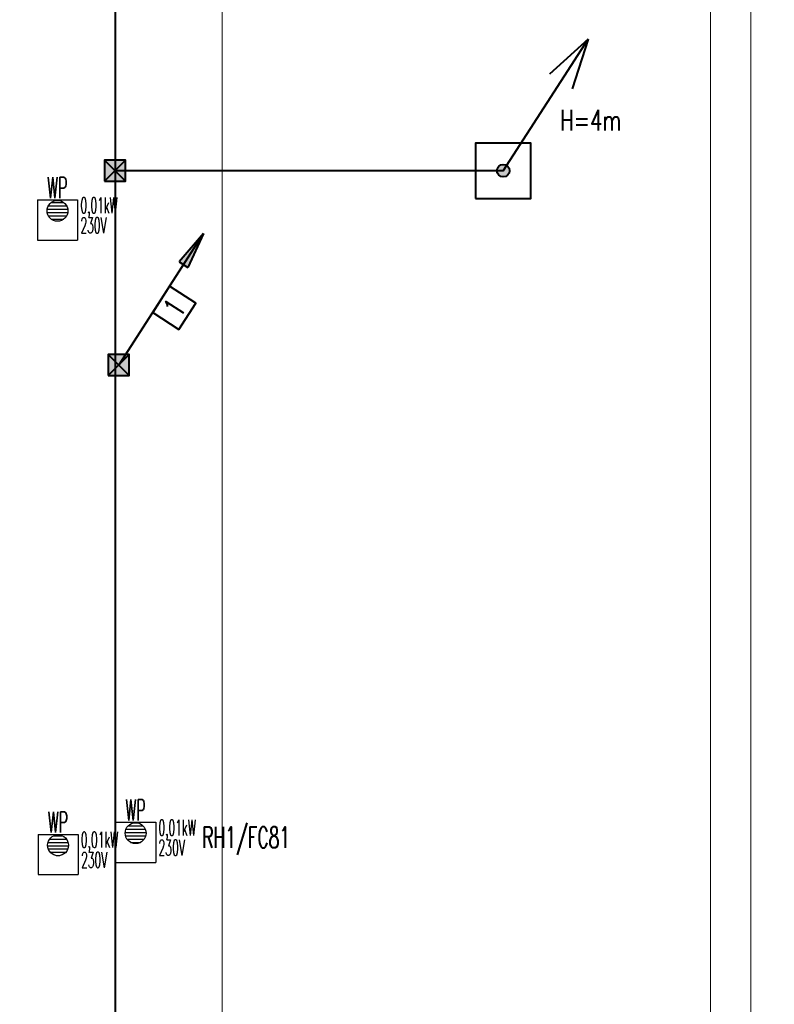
# Model space of a CAD drawing. Header units: millimetres. Extents: x -7955266 to 72030, y -46136 to 9299934.
# Tile 138 of 203: x -5103249 to -5088787, y 6562457 to 6581318. Entities that reach past the tile are written whole.
import ezdxf
from ezdxf.enums import TextEntityAlignment as Align

# ---------------------------------------------------------------- set-up
doc = ezdxf.new("R2010")
doc.units = ezdxf.units.MM
doc.header["$LTSCALE"] = 10
for name, color, linetype, lineweight in [('!XREF', 8, 'Continuous', 5), ('BMS_urzadzenia_nr_obw_magistrala', 140, 'Continuous', 13), ('BMS_urzadzenia_WE_WY', 30, 'Continuous', 20), ('IE_ATRYBUTY_ BLOCK_1', 7, 'Continuous', 25), ('IE_ATRYBUTY_ BLOCK_2', 7, 'Continuous', 18), ('IE_urzadzenia', 30, 'Continuous', 25), ('IE_urzadzenia_nr_obw', 94, 'Continuous', 20), ('IE_zwody', 140, 'Continuous', 40), ('XREF_E_PRZ24002_rzut dachu$0$0-DACH-ISTN', 8, 'Continuous', 5), ('XREF_E_PRZ24002_rzut dachu$0$DO-HALA-WYMIAR', 8, 'Continuous', 5)]:
    doc.layers.add(name, color=color, linetype=linetype, lineweight=lineweight)
doc.styles.add('ROMANS', font='romans.shx', dxfattribs={"width": 0.8})
doc.styles.add('XREF_E_PRZ24002_rzut dachu$0$CP_ATTR', font='ROMANS.SHX')
doc.styles.add('XREF_E_PRZ24002_rzut dachu$0$ROMANS', font='romans.shx', dxfattribs={"width": 0.8})
doc.dimstyles.new('XREF_E_PRZ24002_rzut dachu$0$STANDARD', dxfattribs={"dimscale": 1.4, "dimtxt": 21, "dimasz": 0.5, "dimexe": 0.2, "dimexo": 0.1, "dimgap": 6, "dimtad": 1, "dimdec": 1, "dimrnd": 0.5, "dimzin": 12, "dimdsep": 46, "dimtxsty": 'XREF_E_PRZ24002_rzut dachu$0$ROMANS', "dimblk1": 'XREF_E_PRZ24002_rzut dachu$0$Q', "dimblk2": 'XREF_E_PRZ24002_rzut dachu$0$Q', "dimsah": 1, "dimcen": 0.5, "dimse1": 1, "dimse2": 1, "dimclrd": 8, "dimclre": 8, "dimclrt": 7, "dimadec": 0, "dimazin": 0, "dimtfac": 1, "dimtdec": 1, "dimtix": 1, "dimtmove": 2, "dimatfit": 3, "dimldrblk": 'XREF_E_PRZ24002_rzut dachu$0$Q', "dimfxl": 1, "dimtolj": 1, "dimtzin": 12, "dimarcsym": 0})

# ---------------------------------------------------------------- blocks, each defined once
blk = doc.blocks.new('XREF_E_PRZ24002_rzut dachu$0$Q')
for p, q in [((0, 19.99999999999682), (0, -20.00000000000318)), ((10.60660171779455, 10.60660171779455), (-10.60660171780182, -10.60660171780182))]:
    blk.add_line(p, q)
blk = doc.blocks.new('*D270')
at = {"layer": 'XREF_E_PRZ24002_rzut dachu$0$DO-HALA-WYMIAR', "color": 8, "lineweight": -2, "transparency": 16777216}
blk.add_line((-268247.3739348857, 259090.3301437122), (-268247.3739348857, 268362.3302934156), dxfattribs=at)
at = {"layer": 'XREF_E_PRZ24002_rzut dachu$0$DO-HALA-WYMIAR', "color": 8, "linetype": 'ByBlock', "lineweight": -2, "transparency": 16777216}
for p, rotation in [((-268247.3739348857, 268363.3302934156), 90), ((-268247.3739348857, 259089.3301437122), 270)]:
    blk.add_blockref('XREF_E_PRZ24002_rzut dachu$0$Q', p, dxfattribs=dict(at, rotation=rotation))
at = {"layer": 'XREF_E_PRZ24002_rzut dachu$0$DO-HALA-WYMIAR', "color": 7, "transparency": 16777216, "insert": (-268280.3739348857, 263726.3302185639), "char_height": 42, "attachment_point": 5, "rotation": 90, "style": 'XREF_E_PRZ24002_rzut dachu$0$ROMANS'}
blk.add_mtext('\\A1;9274', dxfattribs=at)
blk = doc.blocks.new('*D385')
at = {"layer": 'XREF_E_PRZ24002_rzut dachu$0$DO-HALA-WYMIAR', "color": 8, "lineweight": -2, "transparency": 16777216}
blk.add_line((-267234.4612399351, 259501.3300992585), (-267234.4612399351, 267907.3302934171), dxfattribs=at)
at = {"layer": 'XREF_E_PRZ24002_rzut dachu$0$DO-HALA-WYMIAR', "color": 8, "linetype": 'ByBlock', "lineweight": -2, "transparency": 16777216}
for p, rotation in [((-267234.4612399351, 267908.3302934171), 90), ((-267234.4612399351, 259500.3300992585), 270)]:
    blk.add_blockref('XREF_E_PRZ24002_rzut dachu$0$Q', p, dxfattribs=dict(at, rotation=rotation))
at = {"layer": 'XREF_E_PRZ24002_rzut dachu$0$DO-HALA-WYMIAR', "color": 7, "transparency": 16777216, "insert": (-267267.4612399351, 263704.3301963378), "char_height": 42, "attachment_point": 5, "rotation": 90, "style": 'XREF_E_PRZ24002_rzut dachu$0$ROMANS'}
blk.add_mtext('\\A1;8408', dxfattribs=at)
blk = doc.blocks.new('*D386')
at = {"layer": 'XREF_E_PRZ24002_rzut dachu$0$DO-HALA-WYMIAR', "color": 8, "lineweight": -2, "transparency": 16777216}
blk.add_line((-267311.9354541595, 259493.3300994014), (-267311.9354541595, 267915.3302934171), dxfattribs=at)
at = {"layer": 'XREF_E_PRZ24002_rzut dachu$0$DO-HALA-WYMIAR', "color": 8, "linetype": 'ByBlock', "lineweight": -2, "transparency": 16777216}
for p, rotation in [((-267311.9354541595, 267916.3302934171), 90), ((-267311.9354541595, 259492.3300994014), 270)]:
    blk.add_blockref('XREF_E_PRZ24002_rzut dachu$0$Q', p, dxfattribs=dict(at, rotation=rotation))
at = {"layer": 'XREF_E_PRZ24002_rzut dachu$0$DO-HALA-WYMIAR', "color": 7, "transparency": 16777216, "insert": (-267344.9354541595, 263704.3301964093), "char_height": 42, "attachment_point": 5, "rotation": 90, "style": 'XREF_E_PRZ24002_rzut dachu$0$ROMANS'}
blk.add_mtext('\\A1;8424', dxfattribs=at)
blk = doc.blocks.new('urzadzenie_wpust dachowy')
h = blk.add_hatch()
h.set_pattern_fill('ANSI31', color=256, scale=10, angle=315, style=0)
h.set_pattern_definition([(0, (2.509104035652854e-14, -297.4502871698), (1.06581410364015e-14, 31.75), [])])
edge = h.paths.add_edge_path()
edge.add_arc((-0.6406207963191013, -104.321014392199), 100, 0, 360)
for p, q in [((-191.9349323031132, 0), (191.9349323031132, 0)), ((-191.9349323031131, 0), (-191.9349323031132, -384)), ((191.9349323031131, 0), (191.9349323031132, -384)), ((-191.9349323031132, -384), (191.9349323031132, -384))]:
    blk.add_line(p, q)
blk.add_circle((-0.6406207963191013, -104.321014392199), 100)
at = {"layer": 'BMS_urzadzenia_nr_obw_magistrala', "style": 'ROMANS', "width": 0.5, "flags": 8}
blk.add_attdef('ADR_BMS', (238.6098668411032, -152.5362144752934), '', height=150, dxfattribs=at)
at = {"layer": 'BMS_urzadzenia_WE_WY', "style": 'ROMANS', "width": 0.5, "flags": 8}
blk.add_attdef('BMS_WE_WY', (238.6098668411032, -357.6282089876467), '', height=150, dxfattribs=at)
at = {"layer": 'IE_ATRYBUTY_ BLOCK_1', "style": 'ROMANS', "width": 0.5, "flags": 8}
blk.add_attdef('TYP', text='', height=200, dxfattribs=at).set_placement((-0.6406207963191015, 17.75583003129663), align=Align.CENTER)
at = {"layer": 'IE_ATRYBUTY_ BLOCK_2', "style": 'ROMANS', "width": 0.5, "flags": 8}
for tag, p in [('OPIS1', (-0.6406207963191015, -365.7651066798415)), ('OPIS2', (-0.6406207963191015, -758.8136129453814))]:
    blk.add_attdef(tag, text='', height=150, dxfattribs=at).set_placement(p, align=Align.CENTER)
at = {"layer": 'IE_urzadzenia_nr_obw', "style": 'ROMANS', "width": 0.5, "flags": 8}
blk.add_attdef('NR_OBW', text='', height=150, dxfattribs=at).set_placement((-0.640620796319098, -569.9949141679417), align=Align.CENTER)
blk = doc.blocks.new('przewody_odprowadzajace')
h = blk.add_hatch(color=256)
h.dxf.hatch_style = 1
h.paths.add_polyline_path([(580.7397828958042, 987.3926676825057), (620.7513559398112, 961.5625880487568), (813.5496950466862, 1260.213035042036)])
h.paths.add_polyline_path([(660.7629289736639, 935.7325084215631), (813.5496950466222, 1260.213035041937), (620.7513559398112, 961.5625880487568)])
for p, q in [((0, 0), (813.5496950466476, 1260.213035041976)), ((813.5496950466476, 1260.21303504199), (580.7397828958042, 987.3926676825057)), ((813.5496950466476, 1260.21303504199), (660.7629289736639, 935.7325084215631)), ((580.7397828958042, 987.3926676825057), (660.7629289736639, 935.7325084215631))]:
    blk.add_line(p, q)
blk.add_lwpolyline([(577.4624850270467, 341.3752750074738), (740.1724240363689, 593.4178820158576), (488.1298170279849, 756.1278210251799), (325.4198780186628, 504.0852140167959)], close=True)
at = {"layer": 'IE_ATRYBUTY_ BLOCK_1', "style": 'ROMANS', "width": 0.7, "flags": 8}
blk.add_attdef('TYP', text='', height=200, rotation=57.15511997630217, dxfattribs=at).set_placement((532.7961510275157, 548.7515480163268), align=Align.MIDDLE_CENTER)
at = {"layer": 'IE_ATRYBUTY_ BLOCK_2', "style": 'ROMANS', "width": 0.6, "flags": 8}
for tag, p in [('OPIS1', (931.7333529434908, 919.4383499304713)), ('OPIS2', (931.7333529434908, 719.4383499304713))]:
    blk.add_attdef(tag, text='', height=150, dxfattribs=at).set_placement(p, align=Align.CENTER)
blk = doc.blocks.new('polaczenie_skrecane')
blk.add_hatch(color=256).paths.add_polyline_path([(-100.2917648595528, -100.2917648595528), (99.70823514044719, -100.2917648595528), (99.70823514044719, 99.70823514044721), (-100.2917648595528, 99.70823514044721)])
for p, q in [((99.70823514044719, -100.2917648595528), (-100.2917648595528, 99.70823514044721)), ((99.70823514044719, 99.70823514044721), (-100.2917648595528, -100.2917648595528))]:
    blk.add_line(p, q)
blk.add_lwpolyline([(-100.2917648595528, -100.2917648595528), (99.70823514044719, -100.2917648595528), (99.70823514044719, 99.70823514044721), (-100.2917648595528, 99.70823514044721)], close=True)
at = {"layer": 'IE_ATRYBUTY_ BLOCK_1', "style": 'ROMANS', "width": 0.7, "flags": 8}
blk.add_attdef('TYP', text='', height=200, dxfattribs=at).set_placement((-0.2917648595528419, 119.6167062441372), align=Align.CENTER)
at = {"layer": 'IE_ATRYBUTY_ BLOCK_2', "style": 'ROMANS', "width": 0.6, "flags": 8}
for tag, p in [('OPIS1', (-0.2917648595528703, -273.7423123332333)), ('OPIS2', (-0.2917648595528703, -473.7423123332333))]:
    blk.add_attdef(tag, text='', height=150, dxfattribs=at).set_placement(p, align=Align.CENTER)
blk = doc.blocks.new('*U17')
h = blk.add_hatch(color=256)
edge = h.paths.add_edge_path()
edge.add_arc((2.91038304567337e-11, 2.91038304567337e-11), 60, 0, 360)
for p, q in [((0, 0), (813.5496950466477, 1260.213035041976)), ((813.5496950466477, 1260.21303504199), (442.884429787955, 924.6429810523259)), ((813.5496950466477, 1260.21303504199), (660.3291859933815, 784.2682109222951))]:
    blk.add_line(p, q)
blk.add_lwpolyline([(-265, -265), (265, -265), (265, 265), (-265, 265)], close=True)
blk.add_circle((2.91038304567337e-11, 2.91038304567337e-11), 60)
at = {"layer": 'IE_ATRYBUTY_ BLOCK_1', "style": 'ROMANS', "width": 0.7, "flags": 8}
blk.add_attdef('TYP', text='', height=200, dxfattribs=at).set_placement((836.9958526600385, 383.351971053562), align=Align.CENTER)
at = {"layer": 'IE_ATRYBUTY_ BLOCK_2', "style": 'ROMANS', "width": 0.6, "flags": 8}
for tag, p in [('OPIS1', (836.9958526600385, 165.8208366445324)), ('OPIS2', (836.9958526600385, -34.17916335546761))]:
    blk.add_attdef(tag, text='', height=150, dxfattribs=at).set_placement(p, align=Align.CENTER)
blk = doc.blocks.new('XREF_E_PRZ24002_rzut dachu')
at = {"layer": 'XREF_E_PRZ24002_rzut dachu$0$0-DACH-ISTN', "linetype": 'ByBlock', "style": 'XREF_E_PRZ24002_rzut dachu$0$CP_ATTR', "flags": 9}
for tag, p, height, width in [('ARTICLE', (-279644.0530858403, 267204.1877945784), 0.01000000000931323, 3.078589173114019), ('OTHER', (-279644.0530858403, 267204.1877945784), 0.01000000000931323, 3.078589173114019), ('PRODUCER', (-279644.0530858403, 267204.1877945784), 0.01000000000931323, 3.078589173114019), ('PRODUCT-TYPE', (-279644.0530858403, 267204.1877945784), 0.01000000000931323, 3.078589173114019), ('FLOW', (-279644.0530858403, 267204.1877945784), 0.01000000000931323, 3.078589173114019), ('NAME', (-279644.0530858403, 267204.1877945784), 0.01000000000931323, 3.078589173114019), ('ARTICLE', (-279398.180961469, 267206.1877945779), 0.01000000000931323, 2.430115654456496), ('OTHER', (-279398.180961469, 267206.1877945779), 0.01000000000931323, 2.430115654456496), ('PRODUCER', (-279398.180961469, 267206.1877945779), 0.01000000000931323, 2.430115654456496), ('PRODUCT-TYPE', (-279398.180961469, 267206.1877945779), 0.01000000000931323, 2.430115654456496), ('FLOW', (-279398.180961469, 267206.1877945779), 0.01000000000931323, 2.430115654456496), ('NAME', (-279398.180961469, 267206.1877945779), 0.01000000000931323, 2.430115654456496), ('ARTICLE', (-279880.8174823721, 267079.3296396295), 0.01000000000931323, 0.5206439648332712), ('OTHER', (-279880.8174823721, 267079.3296396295), 0.01000000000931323, 0.5206439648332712), ('PRODUCER', (-279880.8174823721, 267079.3296396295), 0.01000000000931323, 0.5206439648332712), ('PRODUCT-TYPE', (-279880.8174823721, 267079.3296396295), 0.01000000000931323, 0.5206439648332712), ('FLOW', (-279880.8174823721, 267079.3296396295), 0.01000000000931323, 0.5206439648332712), ('NAME', (-279880.8174823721, 267079.3296396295), 0.01000000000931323, 0.5206439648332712), ('ARTICLE', (-279828.7530858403, 267079.3296396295), 0.0001000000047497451, 0.9999999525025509), ('OTHER', (-279828.7530858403, 267079.3296396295), 0.0001000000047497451, 0.9999999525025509), ('NAME', (-279828.7530858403, 267079.3296396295), 0.0001000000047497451, 0.9999999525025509), ('PRODUCER', (-279828.7530858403, 267079.3296396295), 0.0001000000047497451, 0.9999999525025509), ('PRODUCT-TYPE', (-279828.7530858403, 267079.3296396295), 0.0001000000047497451, 0.9999999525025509), ('FLOW', (-279828.7530858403, 267079.3296396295), 0.0001000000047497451, 0.9999999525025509), ('ARTICLE', (-279558.1809614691, 266590.1117869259), 0.0001000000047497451, 0.9999999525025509), ('NAME', (-279558.1809614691, 266590.1117869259), 0.0001000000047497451, 0.9999999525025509), ('PRODUCER', (-279558.1809614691, 266590.1117869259), 0.0001000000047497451, 0.9999999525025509), ('PRODUCT-TYPE', (-279558.1809614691, 266590.1117869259), 0.0001000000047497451, 0.9999999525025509), ('FLOW', (-279558.1809614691, 266590.1117869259), 0.0001000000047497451, 0.9999999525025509), ('OTHER', (-279558.1809614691, 266590.1117869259), 0.0001000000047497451, 0.9999999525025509), ('ARTICLE', (-280739.2665486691, 251288.9125331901), 0.0001000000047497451, 0.9999999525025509), ('OTHER', (-280739.2665486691, 251288.9125331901), 0.0001000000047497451, 0.9999999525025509), ('NAME', (-280739.2665486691, 251288.9125331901), 0.0001000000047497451, 0.9999999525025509), ('PRODUCER', (-280739.2665486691, 251288.9125331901), 0.0001000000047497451, 0.9999999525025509), ('PRODUCT-TYPE', (-280739.2665486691, 251288.9125331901), 0.0001000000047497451, 0.9999999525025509), ('FLOW', (-280739.2665486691, 251288.9125331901), 0.0001000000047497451, 0.9999999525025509), ('ARTICLE', (-280605.6504863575, 251288.9125333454), 0.0001000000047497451, 0.9999999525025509), ('OTHER', (-280605.6504863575, 251288.9125333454), 0.0001000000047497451, 0.9999999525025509), ('PRODUCER', (-280605.6504863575, 251288.9125333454), 0.0001000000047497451, 0.9999999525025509), ('PRODUCT-TYPE', (-280605.6504863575, 251288.9125333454), 0.0001000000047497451, 0.9999999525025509), ('FLOW', (-280605.6504863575, 251288.9125333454), 0.0001000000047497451, 0.9999999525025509), ('NAME', (-280605.6504863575, 251288.9125333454), 0.0001000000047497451, 0.9999999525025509), ('ARTICLE', (-279957.3813551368, 251288.9125333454), 0.0001000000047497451, 0.9999999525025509), ('OTHER', (-279957.3813551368, 251288.9125333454), 0.0001000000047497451, 0.9999999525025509), ('PRODUCER', (-279957.3813551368, 251288.9125333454), 0.0001000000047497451, 0.9999999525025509), ('PRODUCT-TYPE', (-279957.3813551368, 251288.9125333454), 0.0001000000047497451, 0.9999999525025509), ('FLOW', (-279957.3813551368, 251288.9125333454), 0.0001000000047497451, 0.9999999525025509), ('NAME', (-279957.3813551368, 251288.9125333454), 0.0001000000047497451, 0.9999999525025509)]:
    blk.add_attdef(tag, p, '', height=height, dxfattribs=dict(at, width=width))
for tag, p, height, rotation, width in [('PRODUCT-TYPE', (-279196.1941682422, 267204.1877945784), 0.0001000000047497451, 180, 0.9999999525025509), ('PRODUCER', (-279196.1941682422, 267204.1877945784), 0.0001000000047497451, 180, 0.9999999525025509), ('ARTICLE', (-279196.1941682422, 267204.1877945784), 0.0001000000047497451, 180, 0.9999999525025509), ('OTHER', (-279196.1941682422, 267204.1877945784), 0.0001000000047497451, 180, 0.9999999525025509), ('FLOW', (-279196.1941682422, 267204.1877945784), 0.0001000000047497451, 180, 0.9999999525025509), ('NAME', (-279196.1941682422, 267204.1877945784), 0.0001000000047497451, 180, 0.9999999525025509), ('PRODUCT-TYPE', (-279109.0746550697, 267204.1877945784), 0.01500000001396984, 180, 0.580796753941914), ('PRODUCER', (-279109.0746550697, 267204.1877945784), 0.01500000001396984, 180, 0.580796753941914), ('ARTICLE', (-279109.0746550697, 267204.1877945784), 0.01500000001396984, 180, 0.580796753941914), ('OTHER', (-279109.0746550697, 267204.1877945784), 0.01500000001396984, 180, 0.580796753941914), ('FLOW', (-279109.0746550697, 267204.1877945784), 0.01500000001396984, 180, 0.580796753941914), ('NAME', (-279109.0746550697, 267204.1877945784), 0.01500000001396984, 180, 0.580796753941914), ('PRODUCT-TYPE', (-279015.1693957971, 267206.1877945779), 0.0001000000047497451, 180, 0.9999999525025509), ('PRODUCER', (-279015.1693957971, 267206.1877945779), 0.0001000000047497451, 180, 0.9999999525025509), ('ARTICLE', (-279015.1693957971, 267206.1877945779), 0.0001000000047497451, 180, 0.9999999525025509), ('OTHER', (-279015.1693957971, 267206.1877945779), 0.0001000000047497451, 180, 0.9999999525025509), ('FLOW', (-279015.1693957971, 267206.1877945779), 0.0001000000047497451, 180, 0.9999999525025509), ('NAME', (-279015.1693957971, 267206.1877945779), 0.0001000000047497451, 180, 0.9999999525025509), ('PRODUCT-TYPE', (-278926.2246551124, 267206.1877945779), 0.01500000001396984, 180, 0.5929649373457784), ('PRODUCER', (-278926.2246551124, 267206.1877945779), 0.01500000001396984, 180, 0.5929649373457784), ('ARTICLE', (-278926.2246551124, 267206.1877945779), 0.01500000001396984, 180, 0.5929649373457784), ('OTHER', (-278926.2246551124, 267206.1877945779), 0.01500000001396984, 180, 0.5929649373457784), ('FLOW', (-278926.2246551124, 267206.1877945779), 0.01500000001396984, 180, 0.5929649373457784), ('NAME', (-278926.2246551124, 267206.1877945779), 0.01500000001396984, 180, 0.5929649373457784), ('PRODUCT-TYPE', (-281343.2630320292, 251313.1625331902), 0.0001000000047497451, 180, 0.9999999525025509), ('PRODUCER', (-281343.2630320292, 251313.1625331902), 0.0001000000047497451, 180, 0.9999999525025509), ('ARTICLE', (-281343.2630320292, 251313.1625331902), 0.0001000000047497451, 180, 0.9999999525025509), ('OTHER', (-281343.2630320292, 251313.1625331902), 0.0001000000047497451, 180, 0.9999999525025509), ('NAME', (-281343.2630320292, 251313.1625331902), 0.0001000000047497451, 180, 0.9999999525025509), ('FLOW', (-281343.2630320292, 251313.1625331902), 0.0001000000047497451, 180, 0.9999999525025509), ('PRODUCT-TYPE', (-281440.062336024, 251297.5069951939), 9.999998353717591e-05, 135, 1.000000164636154), ('PRODUCER', (-281440.062336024, 251297.5069951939), 9.999998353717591e-05, 135, 1.000000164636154), ('ARTICLE', (-281440.062336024, 251297.5069951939), 9.999998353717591e-05, 135, 1.000000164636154), ('OTHER', (-281440.062336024, 251297.5069951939), 9.999998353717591e-05, 135, 1.000000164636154), ('FLOW', (-281440.062336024, 251297.5069951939), 9.999998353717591e-05, 135, 1.000000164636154), ('NAME', (-281440.062336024, 251297.5069951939), 9.999998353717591e-05, 135, 1.000000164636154), ('PRODUCT-TYPE', (-281127.8785464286, 251288.9125331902), 0.0001000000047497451, 180, 0.9999999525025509), ('PRODUCER', (-281127.8785464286, 251288.9125331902), 0.0001000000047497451, 180, 0.9999999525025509), ('ARTICLE', (-281127.8785464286, 251288.9125331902), 0.0001000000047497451, 180, 0.9999999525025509), ('OTHER', (-281127.8785464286, 251288.9125331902), 0.0001000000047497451, 180, 0.9999999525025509), ('NAME', (-281127.8785464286, 251288.9125331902), 0.0001000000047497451, 180, 0.9999999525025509), ('FLOW', (-281127.8785464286, 251288.9125331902), 0.0001000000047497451, 180, 0.9999999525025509), ('ARTICLE', (-281411.2902044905, 251268.7348636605), 9.999998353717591e-05, 315, 1.000000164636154), ('NAME', (-281411.2902044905, 251268.7348636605), 9.999998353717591e-05, 315, 1.000000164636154), ('PRODUCER', (-281411.2902044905, 251268.7348636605), 9.999998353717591e-05, 315, 1.000000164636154), ('PRODUCT-TYPE', (-281411.2902044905, 251268.7348636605), 9.999998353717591e-05, 315, 1.000000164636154), ('FLOW', (-281411.2902044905, 251268.7348636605), 9.999998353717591e-05, 315, 1.000000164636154), ('OTHER', (-281411.2902044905, 251268.7348636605), 9.999998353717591e-05, 315, 1.000000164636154)]:
    blk.add_attdef(tag, p, '', height=height, rotation=rotation, dxfattribs=dict(at, width=width))
at = {"layer": 'XREF_E_PRZ24002_rzut dachu$0$0-DACH-ISTN', "linetype": 'ByBlock', "style": 'XREF_E_PRZ24002_rzut dachu$0$CP_ATTR', "text_generation_flag": 4, "width": 0.9999999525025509, "flags": 9}
for tag, p, rotation in [('PRODUCT-TYPE', (-279463.180961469, 267141.1877945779), 90), ('PRODUCER', (-279463.180961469, 267141.1877945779), 90), ('ARTICLE', (-279463.180961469, 267141.1877945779), 90), ('OTHER', (-279463.180961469, 267141.1877945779), 90), ('NAME', (-279463.180961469, 267141.1877945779), 90), ('FLOW', (-279463.180961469, 267141.1877945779), 90), ('PRODUCT-TYPE', (-281127.8785464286, 251288.9125331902), 180), ('PRODUCER', (-281127.8785464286, 251288.9125331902), 180), ('ARTICLE', (-281127.8785464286, 251288.9125331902), 180), ('OTHER', (-281127.8785464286, 251288.9125331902), 180), ('NAME', (-281127.8785464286, 251288.9125331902), 180), ('FLOW', (-281127.8785464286, 251288.9125331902), 180)]:
    blk.add_attdef(tag, p, '', height=0.0001000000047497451, rotation=rotation, dxfattribs=at)
at = {"layer": 'XREF_E_PRZ24002_rzut dachu$0$0-DACH-ISTN', "linetype": 'ByBlock', "style": 'XREF_E_PRZ24002_rzut dachu$0$CP_ATTR', "flags": 9}
for tag, p, height, rotation in [('PRODUCT-TYPE', (-279586.6821856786, 266526.1853309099), 0.002500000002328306, 180), ('PRODUCER', (-279586.6821856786, 266526.1853309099), 0.002500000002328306, 180), ('ARTICLE', (-279586.6821856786, 266526.1853309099), 0.002500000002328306, 180), ('OTHER', (-279586.6821856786, 266526.1853309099), 0.002500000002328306, 180), ('FLOW', (-279586.6821856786, 266526.1853309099), 0.002500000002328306, 180), ('NAME', (-279586.6821856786, 266526.1853309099), 0.002500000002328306, 180), ('ARTICLE', (-281440.062336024, 251297.5069951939), 0.0001, 315), ('NAME', (-281440.062336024, 251297.5069951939), 0.0001, 315), ('PRODUCER', (-281440.062336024, 251297.5069951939), 0.0001, 315), ('PRODUCT-TYPE', (-281440.062336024, 251297.5069951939), 0.0001, 315), ('FLOW', (-281440.062336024, 251297.5069951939), 0.0001, 315), ('OTHER', (-281440.062336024, 251297.5069951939), 0.0001, 315), ('PRODUCT-TYPE', (-281117.0976194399, 251288.9125331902), 0.0001, 180), ('PRODUCER', (-281117.0976194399, 251288.9125331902), 0.0001, 180), ('ARTICLE', (-281117.0976194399, 251288.9125331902), 0.0001, 180), ('OTHER', (-281117.0976194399, 251288.9125331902), 0.0001, 180), ('FLOW', (-281117.0976194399, 251288.9125331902), 0.0001, 180), ('NAME', (-281117.0976194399, 251288.9125331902), 0.0001, 180), ('PRODUCT-TYPE', (-280739.2665486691, 251288.9125331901), 0.0001, 180), ('PRODUCER', (-280739.2665486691, 251288.9125331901), 0.0001, 180), ('ARTICLE', (-280739.2665486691, 251288.9125331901), 0.0001, 180), ('OTHER', (-280739.2665486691, 251288.9125331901), 0.0001, 180), ('FLOW', (-280739.2665486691, 251288.9125331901), 0.0001, 180), ('NAME', (-280739.2665486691, 251288.9125331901), 0.0001, 180), ('PRODUCT-TYPE', (-279957.3813551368, 251288.9125333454), 0.0001, 180), ('PRODUCER', (-279957.3813551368, 251288.9125333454), 0.0001, 180), ('ARTICLE', (-279957.3813551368, 251288.9125333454), 0.0001, 180), ('OTHER', (-279957.3813551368, 251288.9125333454), 0.0001, 180), ('FLOW', (-279957.3813551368, 251288.9125333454), 0.0001, 180), ('NAME', (-279957.3813551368, 251288.9125333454), 0.0001, 180)]:
    blk.add_attdef(tag, p, '', height=height, rotation=rotation, dxfattribs=at)
at = {"layer": 'XREF_E_PRZ24002_rzut dachu$0$0-DACH-ISTN', "linetype": 'ByBlock', "style": 'XREF_E_PRZ24002_rzut dachu$0$CP_ATTR'}
for tag, p, height, flags in [('VAL', (-281520.0315226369, 251451.2538443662), 5e-05, 1), ('NAME', (-281520.0315226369, 251451.2537995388), 5e-05, 1), ('FLOW', (-281520.031525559, 251451.2537610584), 5e-05, 1), ('CHARACTER', (-281520.031525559, 251451.2537214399), 5e-05, 1), ('TEMPERATURE', (-281520.031525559, 251451.253674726), 5e-05, 1), ('NUMBER', (-281520.031525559, 251451.2536351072), 5e-05, 1), ('PRODUCT-TYPE', (-281520.031525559, 251451.2535913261), 5e-05, 1), ('ORDER-NO', (-281520.031525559, 251451.2535455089), 5e-05, 1), ('H', (-281520.0313761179, 251451.2537995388), 5e-05, 1), ('PN', (-281520.0313331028, 251451.2537995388), 5e-05, 1), ('PRODUCER', (-281520.0313379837, 251451.2537610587), 5e-05, 1), ('VOLTAGE', (-281520.0312765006, 251451.253632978), 5e-05, 1), ('ARTICLE', (-281520.0312587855, 251451.2538079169), 5e-05, 1), ('WEIGHT', (-281520.0312379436, 251451.2537194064), 5e-05, 1), ('GROUP', (-281520.0312306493, 251451.2536756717), 5e-05, 1), ('POWER', (-281520.0312296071, 251451.2535403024), 5e-05, 1), ('DN', (-281520.0311316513, 251451.2535850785), 5e-05, 1), ('ARTICLE', (-281343.2630320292, 251313.1625331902), 0.0001, 9), ('NAME', (-281343.2630320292, 251313.1625331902), 0.0001, 9), ('PRODUCER', (-281343.2630320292, 251313.1625331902), 0.0001, 9), ('PRODUCT-TYPE', (-281343.2630320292, 251313.1625331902), 0.0001, 9), ('FLOW', (-281343.2630320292, 251313.1625331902), 0.0001, 9), ('OTHER', (-281343.2630320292, 251313.1625331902), 0.0001, 9), ('ARTICLE', (-281127.8785464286, 251288.9125331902), 0.0001, 9), ('OTHER', (-281127.8785464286, 251288.9125331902), 0.0001, 9), ('NAME', (-281127.8785464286, 251288.9125331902), 0.0001, 9), ('PRODUCER', (-281127.8785464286, 251288.9125331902), 0.0001, 9), ('PRODUCT-TYPE', (-281127.8785464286, 251288.9125331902), 0.0001, 9), ('FLOW', (-281127.8785464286, 251288.9125331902), 0.0001, 9), ('ARTICLE', (-280750.0474756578, 251288.9125331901), 0.0001, 9), ('OTHER', (-280750.0474756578, 251288.9125331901), 0.0001, 9), ('NAME', (-280750.0474756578, 251288.9125331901), 0.0001, 9), ('PRODUCER', (-280750.0474756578, 251288.9125331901), 0.0001, 9), ('PRODUCT-TYPE', (-280750.0474756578, 251288.9125331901), 0.0001, 9), ('FLOW', (-280750.0474756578, 251288.9125331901), 0.0001, 9), ('ARTICLE', (-280647.2665486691, 251288.9125333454), 0.0001, 9), ('OTHER', (-280647.2665486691, 251288.9125333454), 0.0001, 9), ('PRODUCER', (-280647.2665486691, 251288.9125333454), 0.0001, 9), ('PRODUCT-TYPE', (-280647.2665486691, 251288.9125333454), 0.0001, 9), ('FLOW', (-280647.2665486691, 251288.9125333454), 0.0001, 9), ('NAME', (-280647.2665486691, 251288.9125333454), 0.0001, 9), ('ARTICLE', (-281393.6125349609, 251261.4125331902), 0.0001, 9), ('OTHER', (-281393.6125349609, 251261.4125331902), 0.0001, 9), ('NAME', (-281393.6125349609, 251261.4125331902), 0.0001, 9), ('PRODUCER', (-281393.6125349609, 251261.4125331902), 0.0001, 9), ('PRODUCT-TYPE', (-281393.6125349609, 251261.4125331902), 0.0001, 9), ('FLOW', (-281393.6125349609, 251261.4125331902), 0.0001, 9), ('VAL', (-281345.5026802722, 250753.9798198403), 5e-05, 1), ('FLOW', (-281345.5026831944, 250753.9797365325), 5e-05, 1), ('CHARACTER', (-281345.5026831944, 250753.979696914), 5e-05, 1), ('TEMPERATURE', (-281345.5026831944, 250753.9796502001), 5e-05, 1), ('NUMBER', (-281345.5026831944, 250753.9796105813), 5e-05, 1), ('PRODUCT-TYPE', (-281345.5026831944, 250753.9795668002), 5e-05, 1), ('ORDER-NO', (-281345.5026831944, 250753.979520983), 5e-05, 1), ('NAME', (-281345.5026802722, 250753.9797750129), 5e-05, 1), ('H', (-281345.5025337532, 250753.9797750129), 5e-05, 1), ('PRODUCER', (-281345.5024956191, 250753.9797365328), 5e-05, 1), ('PN', (-281345.5024907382, 250753.9797750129), 5e-05, 1), ('VOLTAGE', (-281345.5024341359, 250753.9796084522), 5e-05, 1), ('ARTICLE', (-281345.5024164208, 250753.979783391), 5e-05, 1), ('WEIGHT', (-281345.502395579, 250753.9796948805), 5e-05, 1), ('GROUP', (-281345.5023882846, 250753.9796511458), 5e-05, 1), ('POWER', (-281345.5023872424, 250753.9795157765), 5e-05, 1), ('DN', (-281345.5022892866, 250753.9795605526), 5e-05, 1)]:
    blk.add_attdef(tag, p, '', height=height, dxfattribs=dict(at, flags=flags))
at = {"layer": 'XREF_E_PRZ24002_rzut dachu$0$0-DACH-ISTN', "linetype": 'ByBlock', "style": 'XREF_E_PRZ24002_rzut dachu$0$CP_ATTR', "text_generation_flag": 4, "width": 0.9999999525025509, "flags": 9}
for tag in ['ARTICLE', 'OTHER', 'NAME', 'PRODUCER', 'PRODUCT-TYPE', 'FLOW']:
    blk.add_attdef(tag, (-280739.2665486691, 251288.9125331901), '', height=0.0001000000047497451, dxfattribs=at)
at = {"layer": 'XREF_E_PRZ24002_rzut dachu$0$0-DACH-ISTN', "linetype": 'ByBlock', "style": 'XREF_E_PRZ24002_rzut dachu$0$CP_ATTR', "flags": 9}
for tag, p in [('ORDER-NO', (-280584.3265687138, 251288.164607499)), ('PRODUCER', (-280584.3261833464, 251288.1600992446)), ('GROUP', (-280584.325503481, 251288.175978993)), ('PRODUCT-TYPE', (-280584.3255588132, 251288.1688363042)), ('ARTICLE', (-280584.3252772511, 251288.172336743)), ('NUMBER', (-280584.3250538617, 251288.1795038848)), ('NAME', (-280584.3246751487, 251288.1836389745)), ('TEMPERATURE', (-280584.3145761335, 251288.183491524)), ('FLOW', (-280584.3121592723, 251288.1757186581)), ('CHARACTER', (-280584.3112939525, 251288.172636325)), ('VOLTAGE', (-280584.3065077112, 251288.1607085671)), ('POWER', (-280584.3058639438, 251288.164694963)), ('OTHER', (-280584.3046278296, 251288.179787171)), ('DN', (-280584.2994389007, 251288.1689706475)), ('PN', (-280584.2991510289, 251288.1761193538))]:
    blk.add_attdef(tag, text='', height=0.002, dxfattribs=at).set_placement(p, align=Align.MIDDLE_LEFT)
for tag, height, width, p in [('ORDER-NO', 0.001574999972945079, 1.000000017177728, (-279928.7762760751, 251288.3235417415)), ('PRODUCER', 0.00157500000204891, 0.999999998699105, (-279928.775972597, 251288.3199914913)), ('GROUP', 0.00157500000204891, 0.999999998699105, (-279928.775437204, 251288.332496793)), ('PRODUCT-TYPE', 0.00157500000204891, 0.999999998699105, (-279928.7754807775, 251288.3268719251)), ('ARTICLE', 0.00157500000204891, 0.999999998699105, (-279928.7752590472, 251288.3296285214)), ('NUMBER', 0.00157500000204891, 0.999999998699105, (-279928.7750831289, 251288.3352726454)), ('NAME', 0.00157500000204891, 0.999999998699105, (-279928.7747848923, 251288.3385290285)), ('TEMPERATURE', 0.00157500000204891, 0.999999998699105, (-279928.7668319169, 251288.338412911)), ('FLOW', 0.00157500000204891, 0.999999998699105, (-279928.7649286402, 251288.3322917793)), ('CHARACTER', 0.00157500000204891, 0.999999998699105, (-279928.7642472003, 251288.3298644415)), ('VOLTAGE', 0.00157500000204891, 0.999999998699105, (-279928.7604780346, 251288.3204713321)), ('POWER', 0.00157500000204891, 0.999999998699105, (-279928.759971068, 251288.3236106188)), ('OTHER', 0.00157500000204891, 0.999999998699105, (-279928.7589976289, 251288.335495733)), ('DN', 0.00157500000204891, 0.999999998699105, (-279928.7549113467, 251288.3269777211)), ('PN', 0.00157500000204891, 0.999999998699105, (-279928.7546846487, 251288.3326073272))]:
    blk.add_attdef(tag, text='', height=height, dxfattribs=dict(at, width=width)).set_placement(p, align=Align.MIDDLE_LEFT)
at = {"layer": 'XREF_E_PRZ24002_rzut dachu$0$DO-HALA-WYMIAR'}
for base, p1, p2, picture, middle in [((-268247.3739348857, 268363.3302934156), (-268227.3739348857, 259089.3301437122, -4.584108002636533e-07), (-268247.3137327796, 268363.3302934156, -5.044031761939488e-06), '*D270', (-268280.3739348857, 263726.3302185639)), ((-267234.4612399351, 267908.3302934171, -5.044031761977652e-06), (-267151.6825831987, 259500.3300992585, -5.044031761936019e-06), (-267451.6825840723, 267908.3302934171, -5.044031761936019e-06), '*D385', (-267267.4612399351, 263704.3301963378, -5.044031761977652e-06)), ((-267311.9354541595, 267916.3302934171), (-267159.6825831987, 259492.3300994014, -5.044031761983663e-06), (-267443.6825840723, 267916.3302934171, -5.044031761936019e-06), '*D386', (-267344.9354541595, 263704.3301964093))]:
    dim = blk.add_linear_dim(base=base, p1=p1, p2=p2, angle=90, dimstyle='XREF_E_PRZ24002_rzut dachu$0$STANDARD', override={"dimscale": 2}, dxfattribs=at)
    dim.commit()
    dim.dimension.update_dxf_attribs({"geometry": picture, "text_midpoint": middle})

msp = doc.modelspace()

# ---------------------------------------------------------------- linework, layer by layer
at = {"layer": 'IE_zwody'}
for p, q in [((-5101420.863607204, 6634447.620839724, -3.21183282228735e-08), (-5101420.717176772, 6542311.989952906, -3.235381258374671e-07)), ((-5093982.300255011, 6578425.95479799, -1.011939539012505e-05), (-5101420.65727905, 6578425.942976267, -1.816220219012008e-05))]:
    msp.add_line(p, q, dxfattribs=at)

# ---------------------------------------------------------------- block references
at = {"layer": '!XREF', "xscale": 10, "yscale": 10, "zscale": 10}
msp.add_blockref('XREF_E_PRZ24002_rzut dachu', (-2416894.037204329, 3950814.317905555, 5.044031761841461e-05), dxfattribs=at)
at = {"layer": 'IE_urzadzenia'}
ref = msp.add_blockref('urzadzenie_wpust dachowy', (-5102523.64967937, 6577865.235116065), dxfattribs=dict(at, xscale=2, yscale=2, zscale=2))
ref.add_attrib('OPIS1', '0,01kW', dxfattribs={"layer": 'IE_ATRYBUTY_ BLOCK_2', "height": 300, "style": 'ROMANS', "width": 0.5, "flags": 8}).set_placement((-5101729.829853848, 6577612.240397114), align=Align.CENTER)
ref.add_attrib('OPIS2', '230V', dxfattribs={"layer": 'IE_ATRYBUTY_ BLOCK_2', "height": 300, "style": 'ROMANS', "width": 0.5, "flags": 8}).set_placement((-5101834.016722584, 6577227.398597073), align=Align.CENTER)
ref.add_attrib('TYP', 'WP', dxfattribs={"layer": 'IE_ATRYBUTY_ BLOCK_1', "height": 400, "style": 'ROMANS', "width": 0.5, "flags": 8}).set_placement((-5102524.930920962, 6577900.746776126), align=Align.CENTER)
ref = msp.add_blockref('urzadzenie_wpust dachowy', (-5101026.002370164, 6565943.783503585), dxfattribs=dict(at, xscale=2, yscale=2, zscale=2))
ref.add_attrib('OPIS1', '0,01kW', dxfattribs={"layer": 'IE_ATRYBUTY_ BLOCK_2', "height": 300, "style": 'ROMANS', "width": 0.5, "flags": 8}).set_placement((-5100232.182544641, 6565690.788784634), align=Align.CENTER)
ref.add_attrib('OPIS2', '230V', dxfattribs={"layer": 'IE_ATRYBUTY_ BLOCK_2', "height": 300, "style": 'ROMANS', "width": 0.5, "flags": 8}).set_placement((-5100336.369413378, 6565305.946984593), align=Align.CENTER)
ref.add_attrib('TYP', 'WP', dxfattribs={"layer": 'IE_ATRYBUTY_ BLOCK_1', "height": 400, "style": 'ROMANS', "width": 0.5, "flags": 8}).set_placement((-5101027.283611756, 6565979.295163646), align=Align.CENTER)
ref = msp.add_blockref('urzadzenie_wpust dachowy', (-5102512.294910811, 6565710.924500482), dxfattribs=dict(at, xscale=2, yscale=2, zscale=2))
ref.add_attrib('OPIS1', '0,01kW', dxfattribs={"layer": 'IE_ATRYBUTY_ BLOCK_2', "height": 300, "style": 'ROMANS', "width": 0.5, "flags": 8}).set_placement((-5101718.475085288, 6565457.929781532), align=Align.CENTER)
ref.add_attrib('OPIS2', '230V', dxfattribs={"layer": 'IE_ATRYBUTY_ BLOCK_2', "height": 300, "style": 'ROMANS', "width": 0.5, "flags": 8}).set_placement((-5101822.661954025, 6565073.08798149), align=Align.CENTER)
ref.add_attrib('TYP', 'WP', dxfattribs={"layer": 'IE_ATRYBUTY_ BLOCK_1', "height": 400, "style": 'ROMANS', "width": 0.5, "flags": 8}).set_placement((-5102513.576152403, 6565746.436160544), align=Align.CENTER)
at = {"layer": 'IE_zwody'}
ref = msp.add_blockref('*U17', (-5093982.300255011, 6578425.95479799, -1.011939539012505e-05), dxfattribs=dict(at, xscale=2, yscale=2, zscale=2))
ref.add_attrib('TYP', 'H=4m', dxfattribs={"layer": 'IE_ATRYBUTY_ BLOCK_1', "height": 400, "style": 'ROMANS', "width": 0.7}).set_placement((-5092308.30854969, 6579192.658740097, -1.011939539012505e-05), align=Align.CENTER)
at = {"layer": 'IE_zwody', "linetype": 'Continuous', "ltscale": 20, "xscale": 2, "yscale": 2, "zscale": 2}
for p in [(-5101420.65727905, 6578425.942976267, -1.816220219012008e-05), (-5101351.076102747, 6574702.682840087)]:
    msp.add_blockref('polaczenie_skrecane', p, dxfattribs=at)
at = {"layer": 'IE_zwody'}
ref = msp.add_blockref('przewody_odprowadzajace', (-5101350.861828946, 6574702.897113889), dxfattribs=dict(at, xscale=2, yscale=2))
ref.add_attrib('TYP', '1', dxfattribs={"layer": 'IE_ATRYBUTY_ BLOCK_1', "height": 400.0000000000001, "rotation": 57.1551199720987, "style": 'ROMANS', "width": 0.7000000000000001}).set_placement((-5100285.26952689, 6575800.400209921), align=Align.MIDDLE_CENTER)

# ---------------------------------------------------------------- texts
at = {"layer": 'IE_urzadzenia_nr_obw', "style": 'ROMANS', "width": 0.6}
msp.add_text('RH1/FC81', height=399.9999999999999, dxfattribs=at).set_placement((-5099752.630491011, 6565455.561125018))

doc.saveas('drawing.dxf')
